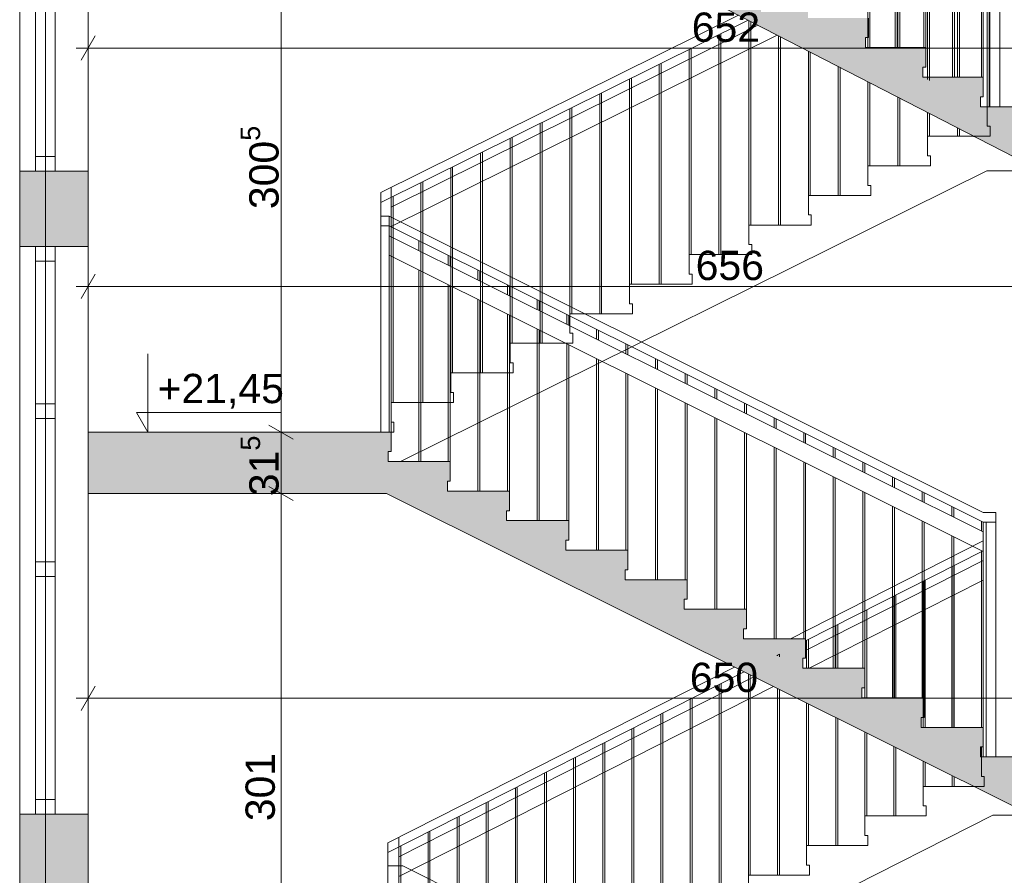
# Paper-space layout 'A-15 INWENTARYZACJA - PRZEKRÓJ' of a CAD drawing. Header units: millimetres. Extents: x 0 to 594, y 0 to 550.
# Tile 21 of 62: x 79 to 129, y 354 to 397. Entities that reach past the tile are written whole.
import ezdxf
from ezdxf.xclip import XClip

# ---------------------------------------------------------------- set-up
doc = ezdxf.new("R2010")
doc.units = ezdxf.units.MM
doc.header["$MEASUREMENT"] = 0
doc.header["$XCLIPFRAME"] = 0
doc.linetypes.add('DASHDOTX2', pattern=[1000, 500, -250, 0, -250])
doc.linetypes.add('PRZERYWANA', pattern=[5.64444, 2.82222, -2.82222])
for name, color, linetype, lineweight, true_color in [('A__balustrada_Nr_pióra__161', 7, 'Continuous', 5, 0x949494), ('A_osie_Nr_pióra__16', 7, 'Continuous', 5, 0x0f0f0f), ('A_pochwyt_Nr_pióra__161', 7, 'Continuous', 5, 0x949494), ('A_schody_Nr_pióra__9', 7, 'Continuous', 13, 0xadadad), ('A_widok_Nr_pióra__121', 7, 'Continuous', 5, 0xcacaca)]:
    doc.layers.add(name, color=color, linetype=linetype, lineweight=lineweight, true_color=true_color)
doc.layers.add('A_podrys', color=7, linetype='Continuous')
doc.layers.add('A_ściany', color=7, linetype='Continuous')
for name, color, linetype, lineweight in [('A_schody_Nr_pióra__1', 7, 'Continuous', 20), ('A_stolarka_Nr_pióra__1', 7, 'Continuous', 20), ('A_strop_Nr_pióra__1', 7, 'Continuous', 20), ('A_wymiary_Nr_pióra__1', 7, 'Continuous', 20), ('A_wymiary_Nr_pióra__2', 8, 'Continuous', 13), ('A_ściany_Nr_pióra__1', 7, 'Continuous', 20)]:
    doc.layers.add(name, color=color, linetype=linetype, lineweight=lineweight)
doc.styles.add('STYL_AUTOMATYCZNY_1', font='arial.ttf')
doc.styles.add('STYL_AUTOMATYCZNY_4', font='arial.ttf')

# ---------------------------------------------------------------- blocks, each defined once
blk = doc.blocks.new('Rysunek_2_2', base_point=(-1563.001, -181.131))
at = {"linetype": 'Continuous', "lineweight": 0, "true_color": 0x000000}
h = blk.add_hatch(color=18, dxfattribs=at)
h.paths.add_polyline_path([(78.971, 521.258), (82.471, 521.258), (82.471, 526.771), (144.471, 526.771), (144.471, 492.058), (128.571, 492.058), (128.571, 487.833), (144.178, 487.833), (144.178, 485.033), (148.171, 485.033), (148.171, 458.833), (128.921, 458.833), (128.921, 459.335), (129.071, 459.335), (129.071, 460.335), (125.881, 460.335), (125.881, 460.838), (126.031, 460.838), (126.031, 461.838), (122.841, 461.838), (122.841, 462.34), (122.991, 462.34), (122.991, 463.34), (119.801, 463.34), (119.801, 463.842), (119.951, 463.842), (119.951, 464.842), (116.761, 464.842), (116.761, 465.345), (116.911, 465.345), (116.911, 466.345), (113.721, 466.345), (113.721, 466.847), (113.871, 466.847), (113.871, 467.847), (110.681, 467.847), (110.681, 468.349), (110.831, 468.349), (110.831, 469.349), (107.641, 469.349), (107.641, 469.851), (107.791, 469.851), (107.791, 470.851), (104.601, 470.851), (104.601, 471.354), (104.751, 471.354), (104.751, 472.354), (101.561, 472.354), (101.561, 472.856), (101.711, 472.856), (101.711, 473.856), (98.521, 473.856), (98.521, 474.358), (98.671, 474.358), (98.671, 475.358), (95.471, 475.358), (82.471, 475.358), (82.471, 472.158), (98.571, 472.158), (131.1, 456.083), (143.951, 456.083), (143.951, 452.033), (147.971, 452.033), (147.971, 425.983), (128.521, 425.983), (128.521, 426.467), (128.671, 426.467), (128.671, 427.467), (125.541, 427.467), (125.541, 427.951), (125.691, 427.951), (125.691, 428.951), (122.561, 428.951), (122.561, 429.435), (122.711, 429.435), (122.711, 430.435), (119.581, 430.435), (119.581, 430.92), (119.731, 430.92), (119.731, 431.92), (116.601, 431.92), (116.601, 432.404), (116.751, 432.404), (116.751, 433.404), (113.621, 433.404), (113.621, 433.888), (113.771, 433.888), (113.771, 434.888), (110.641, 434.888), (110.641, 435.372), (110.791, 435.372), (110.791, 436.372), (107.661, 436.372), (107.661, 436.856), (107.811, 436.856), (107.811, 437.856), (104.681, 437.856), (104.681, 438.34), (104.831, 438.34), (104.831, 439.34), (101.701, 439.34), (101.701, 439.824), (101.851, 439.824), (101.851, 440.824), (98.721, 440.824), (98.721, 441.308), (98.871, 441.308), (98.871, 442.308), (98.321, 442.308), (82.471, 442.308), (82.471, 439.308), (98.4, 439.308), (130.728, 423.208), (144.291, 423.208), (144.291, 419.148), (147.671, 419.148), (147.671, 393.008), (128.121, 393.008), (128.121, 393.522), (128.271, 393.522), (128.271, 394.522), (125.181, 394.522), (125.181, 395.035), (125.331, 395.035), (125.331, 396.035), (122.241, 396.035), (122.241, 396.549), (122.391, 396.549), (122.391, 397.549), (119.301, 397.549), (119.301, 398.063), (119.451, 398.063), (119.451, 399.063), (116.361, 399.063), (116.361, 399.576), (116.511, 399.576), (116.511, 400.576), (113.421, 400.576), (113.421, 401.09), (113.571, 401.09), (113.571, 402.09), (110.481, 402.09), (110.481, 402.604), (110.631, 402.604), (110.631, 403.604), (107.541, 403.604), (107.541, 404.117), (107.691, 404.117), (107.691, 405.117), (104.601, 405.117), (104.601, 405.631), (104.751, 405.631), (104.751, 406.631), (101.661, 406.631), (101.661, 407.145), (101.811, 407.145), (101.811, 408.145), (98.721, 408.145), (98.721, 408.658), (98.871, 408.658), (98.871, 409.658), (95.671, 409.658), (82.471, 409.658), (82.471, 406.408), (98.817, 406.408), (131.205, 389.733), (143.851, 389.733), (143.851, 385.843), (147.471, 385.843), (147.471, 359.733), (128.121, 359.733), (128.121, 360.245), (128.271, 360.245), (128.271, 361.245), (125.091, 361.245), (125.091, 361.756), (125.241, 361.756), (125.241, 362.756), (122.061, 362.756), (122.061, 363.267), (122.211, 363.267), (122.211, 364.267), (119.031, 364.267), (119.031, 364.779), (119.181, 364.779), (119.181, 365.779), (116.001, 365.779), (116.001, 366.29), (116.151, 366.29), (116.151, 367.29), (112.971, 367.29), (112.971, 367.801), (113.121, 367.801), (113.121, 368.801), (109.941, 368.801), (109.941, 369.313), (110.091, 369.313), (110.091, 370.313), (106.911, 370.313), (106.911, 370.824), (107.061, 370.824), (107.061, 371.824), (103.881, 371.824), (103.881, 372.335), (104.031, 372.335), (104.031, 373.335), (100.851, 373.335), (100.851, 373.847), (101.001, 373.847), (101.001, 374.847), (97.821, 374.847), (97.821, 375.358), (97.971, 375.358), (97.971, 376.358), (94.771, 376.358), (82.471, 376.358), (82.471, 373.208), (97.746, 373.208), (130.725, 356.758), (144.201, 356.758), (144.201, 353.088), (148.071, 353.088), (148.071, 326.658), (128.521, 326.658), (128.521, 327.154), (128.671, 327.154), (128.671, 328.154), (125.521, 328.154), (125.521, 328.649), (125.671, 328.649), (125.671, 329.649), (122.521, 329.649), (122.521, 330.145), (122.671, 330.145), (122.671, 331.145), (119.521, 331.145), (119.521, 331.64), (119.671, 331.64), (119.671, 332.64), (116.521, 332.64), (116.521, 333.135), (116.671, 333.135), (116.671, 334.135), (113.521, 334.135), (113.521, 334.631), (113.671, 334.631), (113.671, 335.631), (110.521, 335.631), (110.521, 336.126), (110.671, 336.126), (110.671, 337.126), (107.521, 337.126), (107.521, 337.622), (107.671, 337.622), (107.671, 338.622), (104.521, 338.622), (104.521, 339.117), (104.671, 339.117), (104.671, 340.117), (101.521, 340.117), (101.521, 340.613), (101.671, 340.613), (101.671, 341.613), (98.521, 341.613), (98.521, 342.108), (98.671, 342.108), (98.671, 343.108), (95.471, 343.108), (82.471, 343.108), (82.471, 340.108), (98.177, 340.108), (131.528, 323.483), (144.014, 323.483), (144.014, 319.913), (147.971, 319.913), (147.971, 293.683), (147.771, 293.683), (128.421, 293.683), (128.421, 294.185), (128.571, 294.185), (128.571, 295.185), (125.441, 295.185), (125.441, 295.688), (125.591, 295.688), (125.591, 296.688), (122.461, 296.688), (122.461, 297.19), (122.611, 297.19), (122.611, 298.19), (119.481, 298.19), (119.481, 298.692), (119.631, 298.692), (119.631, 299.692), (116.501, 299.692), (116.501, 300.195), (116.651, 300.195), (116.651, 301.195), (113.521, 301.195), (113.521, 301.697), (113.671, 301.697), (113.671, 302.697), (110.541, 302.697), (110.541, 303.199), (110.691, 303.199), (110.691, 304.199), (107.561, 304.199), (107.561, 304.701), (107.711, 304.701), (107.711, 305.701), (104.581, 305.701), (104.581, 306.204), (104.731, 306.204), (104.731, 307.204), (101.601, 307.204), (101.601, 307.706), (101.751, 307.706), (101.751, 308.706), (98.621, 308.706), (98.621, 309.208), (98.771, 309.208), (98.771, 310.208), (95.571, 310.208), (82.471, 310.208), (82.471, 307.008), (98.657, 307.008), (131.337, 290.533), (143.821, 290.533), (143.821, 286.843), (147.771, 286.843), (147.771, 260.633), (128.171, 260.633), (128.121, 260.633), (128.121, 261.099), (128.271, 261.099), (128.271, 262.099), (125.161, 262.099), (125.161, 262.565), (125.311, 262.565), (125.311, 263.565), (122.201, 263.565), (122.201, 264.031), (122.351, 264.031), (122.351, 265.031), (119.241, 265.031), (119.241, 265.497), (119.391, 265.497), (119.391, 266.497), (116.281, 266.497), (116.281, 266.963), (116.431, 266.963), (116.431, 267.963), (113.321, 267.963), (113.321, 268.429), (113.471, 268.429), (113.471, 269.429), (110.361, 269.429), (110.361, 269.895), (110.511, 269.895), (110.511, 270.895), (107.401, 270.895), (107.401, 271.36), (107.551, 271.36), (107.551, 272.36), (104.441, 272.36), (104.441, 272.826), (104.591, 272.826), (104.591, 273.826), (101.481, 273.826), (101.481, 274.292), (101.631, 274.292), (101.631, 275.292), (98.521, 275.292), (98.521, 275.758), (98.671, 275.758), (98.671, 276.758), (95.471, 276.758), (82.471, 276.758), (82.471, 273.908), (97.936, 273.908), (129.941, 258.058), (144.279, 258.058), (144.279, 254.058), (148.071, 254.058), (148.171, 254.058), (148.171, 227.858), (148.071, 227.858), (128.821, 227.858), (128.821, 228.317), (128.971, 228.317), (128.971, 229.317), (125.791, 229.317), (125.791, 229.776), (125.941, 229.776), (125.941, 230.776), (122.761, 230.776), (122.761, 231.235), (122.911, 231.235), (122.911, 232.235), (119.731, 232.235), (119.731, 232.695), (119.881, 232.695), (119.881, 233.695), (116.701, 233.695), (116.701, 234.154), (116.851, 234.154), (116.851, 235.154), (113.671, 235.154), (113.671, 235.613), (113.821, 235.613), (113.821, 236.613), (110.641, 236.613), (110.641, 237.072), (110.791, 237.072), (110.791, 238.072), (107.611, 238.072), (107.611, 238.531), (107.761, 238.531), (107.761, 239.531), (104.581, 239.531), (104.581, 239.99), (104.731, 239.99), (104.731, 240.99), (101.551, 240.99), (101.551, 241.449), (101.701, 241.449), (101.701, 242.449), (98.521, 242.449), (98.521, 242.908), (98.671, 242.908), (98.671, 243.908), (95.471, 243.908), (82.471, 243.908), (82.471, 257.508), (80.778, 257.508), (80.778, 257.458), (79.778, 257.458), (79.778, 257.508), (78.971, 257.508), (78.971, 128.858), (78.971, 108.706), (172.701, 108.706), (223.521, 108.706), (304.19, 108.706), (545.864, 108.706), (545.864, 212.647), (540.844, 212.647), (540.844, 210.897), (524.894, 210.897), (524.894, 211.43), (525.044, 211.43), (525.044, 212.43), (521.953, 212.43), (521.953, 212.963), (522.103, 212.963), (522.103, 213.963), (519.012, 213.963), (519.012, 214.496), (519.162, 214.496), (519.162, 215.496), (516.071, 215.496), (516.071, 216.029), (516.221, 216.029), (516.221, 217.029), (513.13, 217.029), (513.13, 217.562), (513.28, 217.562), (513.28, 218.562), (510.189, 218.562), (510.189, 219.095), (510.339, 219.095), (510.339, 220.095), (507.248, 220.095), (507.248, 220.628), (507.398, 220.628), (507.398, 221.628), (504.307, 221.628), (504.307, 222.161), (504.457, 222.161), (504.457, 223.161), (501.366, 223.161), (501.366, 223.694), (501.516, 223.694), (501.516, 224.694), (498.425, 224.694), (498.425, 225.226), (498.575, 225.226), (498.575, 226.226), (495.849, 226.226), (495.484, 226.226), (495.484, 226.759), (495.634, 226.759), (495.634, 227.759), (495.554, 227.759), (477.104, 227.759), (477.104, 254.109), (479.494, 254.109), (479.494, 257.939), (494.161, 257.939), (524.302, 242.503), (527.184, 241.027), (540.844, 241.027), (540.844, 243.977), (524.714, 243.977), (524.714, 244.505), (524.864, 244.505), (524.864, 245.505), (521.731, 245.505), (521.731, 246.033), (521.881, 246.033), (521.881, 247.033), (518.748, 247.033), (518.748, 247.56), (518.898, 247.56), (518.898, 248.56), (515.765, 248.56), (515.765, 249.088), (515.915, 249.088), (515.915, 250.088), (512.782, 250.088), (512.782, 250.616), (512.932, 250.616), (512.932, 251.616), (509.799, 251.616), (509.799, 252.144), (509.949, 252.144), (509.949, 253.144), (506.816, 253.144), (506.816, 253.671), (506.966, 253.671), (506.966, 254.671), (503.833, 254.671), (503.833, 255.199), (503.983, 255.199), (503.983, 256.199), (500.85, 256.199), (500.85, 256.727), (501, 256.727), (501, 257.727), (497.867, 257.727), (497.867, 258.255), (498.017, 258.255), (498.017, 259.255), (495.067, 259.255), (494.884, 259.255), (494.884, 259.782), (495.034, 259.782), (495.034, 260.782), (494.924, 260.782), (494.774, 260.782), (491.904, 260.782), (476.524, 260.782), (476.494, 260.782), (476.494, 287.012), (478.924, 287.012), (478.924, 290.882), (494.18, 290.882), (524.493, 275.514), (528.116, 273.677), (540.844, 273.677), (540.844, 276.987), (527.733, 276.987), (524.904, 276.987), (524.904, 277.513), (525.054, 277.513), (525.054, 278.513), (521.894, 278.513), (521.894, 279.039), (522.044, 279.039), (522.044, 280.039), (518.884, 280.039), (518.884, 280.565), (519.034, 280.565), (519.034, 281.565), (515.874, 281.565), (515.874, 282.091), (516.024, 282.091), (516.024, 283.091), (512.864, 283.091), (512.864, 283.617), (513.014, 283.617), (513.014, 284.617), (509.854, 284.617), (509.854, 285.143), (510.004, 285.143), (510.004, 286.143), (506.844, 286.143), (506.844, 286.669), (506.994, 286.669), (506.994, 287.669), (503.834, 287.669), (503.834, 288.195), (503.984, 288.195), (503.984, 289.195), (500.824, 289.195), (500.824, 289.721), (500.974, 289.721), (500.974, 290.721), (497.814, 290.721), (497.814, 291.247), (497.964, 291.247), (497.964, 292.247), (494.804, 292.247), (494.804, 292.271), (494.804, 292.773), (494.954, 292.773), (494.954, 293.773), (494.924, 293.773), (494.454, 293.773), (476.824, 293.773), (476.824, 319.773), (478.994, 319.773), (478.994, 323.723), (495.855, 323.723), (524.618, 308.913), (528.086, 307.127), (540.844, 307.127), (540.844, 310.427), (524.954, 310.427), (524.954, 310.959), (525.104, 310.959), (525.104, 311.959), (521.98, 311.959), (521.98, 312.49), (522.13, 312.49), (522.13, 313.49), (519.006, 313.49), (519.006, 314.021), (519.156, 314.021), (519.156, 315.021), (516.032, 315.021), (516.032, 315.553), (516.182, 315.553), (516.182, 316.553), (513.058, 316.553), (513.058, 317.084), (513.208, 317.084), (513.208, 318.084), (510.084, 318.084), (510.084, 318.615), (510.234, 318.615), (510.234, 319.615), (507.11, 319.615), (507.11, 320.147), (507.26, 320.147), (507.26, 321.147), (504.136, 321.147), (504.136, 321.678), (504.286, 321.678), (504.286, 322.678), (501.162, 322.678), (501.162, 323.21), (501.312, 323.21), (501.312, 324.21), (498.188, 324.21), (498.188, 324.741), (498.338, 324.741), (498.338, 325.741), (495.214, 325.741), (495.214, 325.759), (495.214, 326.272), (495.364, 326.272), (495.364, 327.272), (494.884, 327.272), (492.234, 327.272), (476.744, 327.272), (476.744, 353.502), (479.104, 353.502), (479.104, 357.272), (494.171, 357.272), (524.472, 342.222), (527.824, 340.557), (540.844, 340.557), (540.844, 343.717), (524.834, 343.717), (524.834, 344.21), (524.984, 344.21), (524.984, 345.21), (521.828, 345.21), (521.828, 345.703), (521.978, 345.703), (521.978, 346.703), (518.822, 346.703), (518.822, 347.196), (518.972, 347.196), (518.972, 348.196), (515.816, 348.196), (515.816, 348.689), (515.966, 348.689), (515.966, 349.689), (512.81, 349.689), (512.81, 350.182), (512.96, 350.182), (512.96, 351.182), (509.804, 351.182), (509.804, 351.676), (509.954, 351.676), (509.954, 352.676), (506.798, 352.676), (506.798, 353.169), (506.948, 353.169), (506.948, 354.169), (503.792, 354.169), (503.792, 354.662), (503.942, 354.662), (503.942, 355.662), (503.693, 355.662), (500.786, 355.662), (500.786, 356.155), (500.936, 356.155), (500.936, 357.155), (500.69, 357.155), (497.78, 357.155), (497.78, 357.648), (497.93, 357.648), (497.93, 358.648), (497.687, 358.648), (495.09, 358.648), (494.774, 358.648), (494.774, 359.141), (494.924, 359.141), (494.924, 360.141), (476.674, 360.141), (476.674, 386.401), (478.894, 386.401), (478.894, 389.901), (495.646, 389.901), (524.664, 375.537), (528.34, 373.717), (540.844, 373.717), (540.844, 377.057), (524.974, 377.057), (524.974, 377.542), (525.124, 377.542), (525.124, 378.542), (521.974, 378.542), (521.974, 379.027), (522.124, 379.027), (522.124, 380.027), (518.974, 380.027), (518.974, 380.512), (519.124, 380.512), (519.124, 381.512), (515.974, 381.512), (515.974, 381.997), (516.124, 381.997), (516.124, 382.997), (512.974, 382.997), (512.974, 383.482), (513.124, 383.482), (513.124, 384.482), (509.974, 384.482), (509.974, 384.967), (510.124, 384.967), (510.124, 385.967), (506.974, 385.967), (506.974, 386.452), (507.124, 386.452), (507.124, 387.452), (503.974, 387.452), (503.974, 387.937), (504.124, 387.937), (504.124, 388.937), (500.974, 388.937), (500.974, 389.422), (501.124, 389.422), (501.124, 390.422), (497.974, 390.422), (497.974, 390.907), (498.124, 390.907), (498.124, 391.907), (494.974, 391.907), (494.974, 392.392), (495.124, 392.392), (495.124, 393.392), (476.594, 393.392), (476.594, 419.552), (478.984, 419.552), (478.984, 423.322), (494.208, 423.322), (524.534, 408.57), (528.158, 406.807), (540.844, 406.807), (540.844, 410.087), (524.844, 410.087), (524.844, 410.563), (524.994, 410.563), (524.994, 411.563), (521.81, 411.563), (521.81, 412.039), (521.96, 412.039), (521.96, 413.039), (518.776, 413.039), (518.776, 413.515), (518.926, 413.515), (518.926, 414.515), (515.742, 414.515), (515.742, 414.991), (515.892, 414.991), (515.892, 415.991), (512.708, 415.991), (512.708, 416.467), (512.858, 416.467), (512.858, 417.467), (509.674, 417.467), (509.674, 417.943), (509.824, 417.943), (509.824, 418.943), (506.64, 418.943), (506.64, 419.419), (506.79, 419.419), (506.79, 420.419), (503.606, 420.419), (503.606, 420.895), (503.756, 420.895), (503.756, 421.895), (500.572, 421.895), (500.572, 422.37), (500.722, 422.37), (500.722, 423.37), (497.538, 423.37), (497.538, 423.846), (497.688, 423.846), (497.688, 424.846), (494.504, 424.846), (494.504, 425.322), (494.654, 425.322), (494.654, 426.322), (476.524, 426.322), (476.524, 452.452), (478.296, 452.452), (478.296, 456.352), (494.145, 456.352), (527.939, 439.877), (540.844, 439.877), (540.844, 442.957), (525.044, 442.957), (525.044, 443.423), (525.194, 443.423), (525.194, 444.423), (522.038, 444.423), (522.038, 444.888), (522.188, 444.888), (522.188, 445.888), (519.032, 445.888), (519.032, 446.354), (519.182, 446.354), (519.182, 447.354), (516.026, 447.354), (516.026, 447.819), (516.176, 447.819), (516.176, 448.819), (513.02, 448.819), (513.02, 449.285), (513.17, 449.285), (513.17, 450.285), (510.014, 450.285), (510.014, 450.75), (510.164, 450.75), (510.164, 451.75), (507.008, 451.75), (507.008, 452.215), (507.158, 452.215), (507.158, 453.215), (504.002, 453.215), (504.002, 453.681), (504.152, 453.681), (504.152, 454.681), (500.996, 454.681), (500.996, 455.146), (501.146, 455.146), (501.146, 456.146), (497.99, 456.146), (497.99, 456.612), (498.14, 456.612), (498.14, 457.612), (494.984, 457.612), (494.984, 458.077), (495.134, 458.077), (495.134, 459.077), (476.554, 459.077), (476.554, 485.297), (478.654, 485.297), (478.654, 488.687), (540.844, 488.687), (540.844, 485.317), (545.864, 485.317), (545.864, 508.739), (540.844, 508.739), (540.844, 506.896), (346.273, 506.896), (346.273, 532.459), (344.115, 532.459), (344.115, 530.095), (82.471, 530.095), (82.471, 532.459), (78.971, 532.459)])
h.paths.add_polyline_path([(95.471, 211.358), (82.471, 211.358), (82.471, 241.358), (97.329, 241.358), (131.386, 224.958), (144.133, 224.958), (144.133, 221.358), (148.071, 221.358), (148.071, 194.858), (128.521, 194.858), (128.521, 195.358), (128.671, 195.358), (128.671, 196.358), (125.521, 196.358), (125.521, 196.858), (125.671, 196.858), (125.671, 197.858), (122.521, 197.858), (122.521, 198.358), (122.671, 198.358), (122.671, 199.358), (119.521, 199.358), (119.521, 199.858), (119.671, 199.858), (119.671, 200.858), (116.521, 200.858), (116.521, 201.358), (116.671, 201.358), (116.671, 202.358), (113.521, 202.358), (113.521, 202.858), (113.671, 202.858), (113.671, 203.858), (110.521, 203.858), (110.521, 204.358), (110.671, 204.358), (110.671, 205.358), (107.521, 205.358), (107.521, 205.858), (107.671, 205.858), (107.671, 206.858), (104.521, 206.858), (104.521, 207.358), (104.671, 207.358), (104.671, 208.358), (101.521, 208.358), (101.521, 208.858), (101.671, 208.858), (101.671, 209.858), (98.521, 209.858), (98.521, 210.358), (98.671, 210.358), (98.671, 211.358)], flags=0)
h.paths.add_polyline_path([(82.471, 145.158), (82.471, 175.258), (98.262, 175.258), (131.328, 158.558), (144.571, 158.558), (144.571, 155.088), (147.971, 155.088), (147.971, 128.858), (126.421, 128.858), (126.421, 129.488), (126.571, 129.488), (126.571, 130.488), (123.477, 130.488), (123.477, 131.118), (123.627, 131.118), (123.627, 132.118), (120.532, 132.118), (120.532, 132.748), (120.682, 132.748), (120.682, 133.748), (117.588, 133.748), (117.588, 134.378), (117.738, 134.378), (117.738, 135.378), (114.643, 135.378), (114.643, 136.008), (114.793, 136.008), (114.793, 137.008), (111.699, 137.008), (111.699, 137.638), (111.849, 137.638), (111.849, 138.638), (108.754, 138.638), (108.754, 139.268), (108.904, 139.268), (108.904, 140.268), (105.81, 140.268), (105.81, 140.898), (105.96, 140.898), (105.96, 141.898), (102.865, 141.898), (102.865, 142.528), (103.015, 142.528), (103.015, 143.528), (99.921, 143.528), (99.921, 144.158), (100.071, 144.158), (100.071, 145.158), (96.871, 145.158)], flags=0)
h.paths.add_polyline_path([(98.571, 178.358), (82.471, 178.358), (82.471, 208.858), (97.167, 208.858), (130.967, 191.958), (144.129, 191.958), (144.129, 188.388), (147.871, 188.388), (147.871, 161.858), (131.471, 161.858), (128.271, 161.858), (128.121, 161.858), (128.121, 162.358), (128.271, 162.358), (128.271, 163.358), (125.151, 163.358), (125.151, 163.858), (125.301, 163.858), (125.301, 164.858), (122.181, 164.858), (122.181, 165.358), (122.331, 165.358), (122.331, 166.358), (119.211, 166.358), (119.211, 166.858), (119.361, 166.858), (119.361, 167.858), (116.241, 167.858), (116.241, 168.358), (116.391, 168.358), (116.391, 169.358), (113.271, 169.358), (113.271, 169.858), (113.421, 169.858), (113.421, 170.858), (110.301, 170.858), (110.301, 171.358), (110.451, 171.358), (110.451, 172.358), (107.331, 172.358), (107.331, 172.858), (107.481, 172.858), (107.481, 173.858), (104.361, 173.858), (104.361, 174.358), (104.511, 174.358), (104.511, 175.358), (101.391, 175.358), (101.391, 175.858), (101.541, 175.858), (101.541, 176.858), (98.421, 176.858), (98.421, 177.358), (98.571, 177.358)], flags=0)
h.paths.add_polyline_path([(150.524, 494.366), (170.201, 494.366), (170.201, 116.835), (150.524, 116.835)], flags=0)
h.paths.add_polyline_path([(172.701, 496.906), (150.524, 496.906), (150.524, 507.797), (150.524, 526.771), (195.183, 526.771), (195.183, 496.906)], flags=0)
h.paths.add_polyline_path([(172.701, 224.871), (222.021, 224.871), (222.021, 215.858), (223.521, 215.858), (223.521, 227.858), (172.701, 227.858), (172.701, 257.637), (222.021, 257.637), (222.021, 248.858), (223.521, 248.858), (223.521, 260.633), (172.701, 260.633), (172.701, 290.657), (222.021, 290.657), (222.021, 281.633), (223.521, 281.633), (223.521, 293.683), (172.701, 293.683), (172.701, 323.677), (222.021, 323.677), (222.021, 314.683), (223.521, 314.683), (223.521, 326.858), (172.701, 326.858), (172.701, 356.697), (222.021, 356.697), (222.021, 347.858), (223.521, 347.858), (223.521, 359.933), (172.701, 359.933), (172.701, 389.633), (222.021, 389.633), (222.021, 380.933), (223.521, 380.933), (223.521, 393.158), (172.701, 393.158), (172.701, 422.653), (222.021, 422.653), (222.021, 414.158), (223.521, 414.158), (223.521, 426.133), (172.701, 426.133), (172.701, 455.673), (222.021, 455.673), (222.021, 447.133), (223.521, 447.133), (223.521, 458.833), (172.701, 458.833), (172.701, 488.693), (222.021, 488.693), (222.021, 479.833), (223.521, 479.833), (223.521, 494.535), (251.6, 494.535), (251.6, 116.835), (223.521, 116.835), (223.521, 128.858), (172.701, 128.858), (172.701, 158.494), (222.021, 158.494), (222.021, 149.858), (223.521, 149.858), (223.521, 161.858), (172.701, 161.858), (172.701, 191.682), (222.021, 191.682), (222.021, 182.858), (223.521, 182.858), (223.521, 194.858), (172.701, 194.858)], flags=0)
h.paths.add_polyline_path([(196.183, 496.906), (196.183, 526.771), (211.83, 526.771), (211.83, 522.206), (215.555, 522.206), (215.555, 526.771), (277.7, 526.771), (277.7, 522.206), (281.341, 522.206), (281.341, 526.771), (330.073, 526.771), (343.402, 526.771), (343.402, 520.253), (344.306, 520.253), (344.306, 491.91), (330.073, 491.91), (308.338, 491.91), (308.338, 496.906), (302.69, 496.906), (223.521, 496.906), (222.021, 496.906)], flags=0)
h.paths.add_polyline_path([(252.986, 194.858), (252.986, 221.358), (256.744, 221.358), (256.744, 224.268), (276.249, 224.268), (276.249, 221.358), (280.601, 221.358), (280.601, 215.858), (282.33, 215.858), (282.33, 227.858), (253.1, 227.858), (253.1, 254.133), (255.965, 254.133), (255.965, 257.043), (276.56, 257.043), (276.56, 254.133), (280.531, 254.133), (280.531, 248.858), (282.33, 248.858), (282.33, 260.633), (253.1, 260.633), (253.1, 286.843), (255.62, 286.843), (255.62, 290.033), (276.43, 290.033), (276.43, 286.843), (280.911, 286.843), (280.911, 281.633), (282.33, 281.633), (282.33, 293.683), (253.1, 293.683), (253.1, 319.913), (255.56, 319.913), (255.56, 323.193), (276.41, 323.193), (276.41, 319.913), (280.781, 319.913), (280.781, 314.683), (282.33, 314.683), (282.33, 326.858), (253.1, 326.858), (253.1, 353.088), (255.85, 353.088), (255.85, 356.348), (276.87, 356.348), (276.87, 353.088), (280.771, 353.088), (280.771, 347.858), (282.33, 347.858), (282.33, 359.933), (253.1, 359.933), (253.1, 385.843), (255.8, 385.843), (255.8, 389.443), (276.57, 389.443), (276.57, 385.843), (280.771, 385.843), (280.771, 380.933), (282.33, 380.933), (282.33, 393.158), (253.1, 393.158), (253.1, 419.148), (255.377, 419.148), (255.377, 423.278), (277.092, 423.278), (277.092, 419.148), (280.851, 419.148), (280.851, 414.158), (282.33, 414.158), (282.33, 426.133), (253.1, 426.133), (253.1, 451.983), (255.98, 451.983), (255.98, 456.083), (276.881, 456.083), (276.86, 451.983), (280.851, 451.983), (280.851, 447.133), (282.33, 447.133), (282.33, 458.833), (253.1, 458.833), (253.1, 485.003), (255.966, 485.003), (255.966, 488.143), (276.82, 488.143), (276.82, 485.003), (280.951, 485.003), (280.951, 479.833), (282.33, 479.833), (282.33, 494.535), (302.69, 494.535), (302.69, 116.835), (282.33, 116.835), (282.33, 128.858), (253.1, 128.858), (253.1, 155.358), (255.659, 155.358), (255.659, 158.458), (277.1, 158.458), (277.1, 155.358), (280.751, 155.358), (280.751, 149.858), (282.33, 149.858), (282.33, 161.858), (253.1, 161.858), (253.1, 188.358), (255.71, 188.358), (255.71, 191.268), (276.58, 191.268), (276.58, 188.358), (280.69, 188.358), (280.69, 182.858), (282.33, 182.858), (282.33, 194.858)], flags=0)
h.paths.add_polyline_path([(304.19, 158.737), (455.374, 158.737), (455.374, 128.858), (304.19, 128.858)], flags=0)
h.paths.add_polyline_path([(304.19, 323.831), (474.634, 323.831), (474.634, 293.683), (304.19, 293.683)], flags=0)
h.paths.add_polyline_path([(304.19, 224.831), (474.634, 224.831), (474.634, 194.858), (304.19, 194.858)], flags=0)
h.paths.add_polyline_path([(304.19, 458.833), (304.19, 488.842), (474.634, 488.842), (474.634, 458.833)], flags=0)
h.paths.add_polyline_path([(304.19, 290.656), (474.634, 290.656), (474.634, 260.633), (304.19, 260.633)], flags=0)
h.paths.add_polyline_path([(474.634, 393.158), (304.19, 393.158), (304.19, 423.106), (474.634, 423.106)], flags=0)
h.paths.add_polyline_path([(304.19, 356.906), (474.634, 356.906), (474.634, 326.858), (304.19, 326.858)], flags=0)
h.paths.add_polyline_path([(304.19, 161.658), (304.19, 191.831), (474.634, 191.831), (474.634, 161.658), (455.374, 161.658)], flags=0)
h.paths.add_polyline_path([(304.19, 227.858), (304.19, 257.606), (474.634, 257.606), (474.634, 227.858)], flags=0)
h.paths.add_polyline_path([(304.19, 426.133), (304.19, 455.806), (474.634, 455.806), (474.634, 426.133)], flags=0)
h.paths.add_polyline_path([(304.19, 359.933), (304.19, 390.131), (474.634, 390.131), (474.634, 360.141), (474.634, 359.933)], flags=0)
h.paths.add_polyline_path([(349.328, 491.91), (349.328, 503.872), (540.844, 503.872), (540.844, 491.91), (474.634, 491.91)], flags=0)
h.paths.add_polyline_path([(540.844, 129.007), (456.874, 129.007), (456.874, 158.737), (474.634, 158.737), (474.634, 155.257), (479.284, 155.257), (479.284, 158.737), (495.613, 158.737), (516.724, 148.936), (518.578, 148.076), (518.578, 147.553), (540.844, 147.553)], flags=0)
h.paths.add_polyline_path([(477.024, 188.328), (479.355, 188.328), (479.355, 192.081), (494.25, 192.081), (524.526, 177.003), (528.16, 175.193), (540.844, 175.193), (540.844, 150.553), (519.727, 150.553), (516.954, 150.553), (516.954, 151.941), (513.964, 151.941), (513.964, 153.329), (510.974, 153.329), (510.974, 154.717), (507.984, 154.717), (507.984, 156.106), (504.994, 156.106), (504.994, 157.494), (502.004, 157.494), (502.004, 158.882), (499.014, 158.882), (499.014, 160.27), (496.024, 160.27), (496.024, 161.658), (494.834, 161.658), (477.024, 161.658)], flags=0)
h.paths.add_polyline_path([(477.104, 220.828), (479.254, 220.828), (479.254, 224.558), (495.439, 224.558), (524.46, 209.432), (525.678, 208.797), (526.72, 208.797), (540.844, 208.797), (540.844, 178.537), (527.761, 178.537), (525.004, 178.537), (525.004, 179.014), (525.154, 179.014), (525.154, 180.014), (522.017, 180.014), (522.017, 180.49), (522.167, 180.49), (522.167, 181.49), (519.03, 181.49), (519.03, 181.967), (519.18, 181.967), (519.18, 182.967), (516.043, 182.967), (516.043, 183.443), (516.193, 183.443), (516.193, 184.443), (513.056, 184.443), (513.056, 184.919), (513.206, 184.919), (513.206, 185.919), (510.069, 185.919), (510.069, 186.396), (510.219, 186.396), (510.219, 187.396), (507.082, 187.396), (507.082, 187.872), (507.232, 187.872), (507.232, 188.872), (504.095, 188.872), (504.095, 189.349), (504.245, 189.349), (504.245, 190.349), (501.108, 190.349), (501.108, 190.825), (501.258, 190.825), (501.258, 191.825), (498.121, 191.825), (498.121, 192.302), (498.271, 192.302), (498.271, 193.302), (495.271, 193.302), (495.134, 193.302), (495.134, 193.778), (495.284, 193.778), (495.284, 194.778), (494.874, 194.778), (477.104, 194.778)], flags=0)
at = {"layer": 'A_ściany', "linetype": 'Continuous', "lineweight": 0, "true_color": 0x000000}
for points in [[(82.471, 389.708), (78.971, 389.708), (78.971, 385.858), (82.471, 385.858)], [(82.471, 352.708), (82.471, 356.808), (78.971, 356.808), (78.971, 352.708)]]:
    blk.add_hatch(color=18, dxfattribs=at).paths.add_polyline_path(points)
at = {"layer": 'A__balustrada_Nr_pióra__161', "color": 252, "linetype": 'Continuous', "lineweight": 5, "true_color": 0x949494}
for p, q in [((123.761, 396.035), (123.761, 405.844)), ((123.861, 396.035), (123.861, 405.792)), ((129.111, 393.008), (129.111, 405.522)), ((125.231, 396.035), (125.231, 405.087)), ((125.331, 396.035), (125.331, 405.035)), ((128.271, 394.522), (128.271, 405.022)), ((128.611, 393.008), (128.611, 405.022)), ((126.701, 394.522), (126.701, 404.33)), ((126.801, 394.522), (126.801, 404.279)), ((128.171, 394.522), (128.171, 403.573)), ((97.453, 376.358), (97.453, 387.408)), ((97.453, 387.408), (97.871, 387.408)), ((97.871, 376.358), (97.871, 387.408)), ((97.453, 386.908), (97.871, 386.908)), ((97.971, 386.358), (97.971, 386.858)), ((99.386, 385.652), (99.386, 386.152)), ((99.486, 385.603), (99.486, 386.103)), ((100.901, 384.897), (100.901, 385.397)), ((97.971, 376.358), (97.971, 385.358)), ((101.001, 384.847), (101.001, 385.347)), ((99.386, 374.847), (99.386, 384.652)), ((99.486, 374.847), (99.486, 384.603)), ((102.416, 384.141), (102.416, 384.641)), ((102.516, 384.091), (102.516, 384.591)), ((100.901, 374.847), (100.901, 383.897)), ((103.931, 383.385), (103.931, 383.885)), ((101.001, 374.847), (101.001, 383.847)), ((104.031, 383.335), (104.031, 383.835)), ((102.416, 373.335), (102.416, 383.141)), ((102.516, 373.335), (102.516, 383.091)), ((105.446, 382.63), (105.446, 383.13)), ((105.546, 382.58), (105.546, 383.08)), ((103.931, 373.335), (103.931, 382.385)), ((106.961, 381.874), (106.961, 382.374)), ((104.031, 373.335), (104.031, 382.335)), ((107.061, 381.824), (107.061, 382.324)), ((105.446, 371.824), (105.446, 381.63)), ((105.546, 371.824), (105.546, 381.58)), ((108.476, 381.118), (108.476, 381.618)), ((108.576, 381.068), (108.576, 381.568)), ((106.961, 371.824), (106.961, 380.874)), ((109.991, 380.363), (109.991, 380.863)), ((107.061, 371.824), (107.061, 380.824)), ((110.091, 380.313), (110.091, 380.813)), ((108.476, 370.313), (108.476, 380.118)), ((108.576, 370.313), (108.576, 380.068)), ((111.506, 379.607), (111.506, 380.107)), ((111.606, 379.557), (111.606, 380.057)), ((109.991, 370.313), (109.991, 379.363)), ((113.021, 378.851), (113.021, 379.351)), ((110.091, 370.313), (110.091, 379.313)), ((113.121, 378.801), (113.121, 379.301)), ((111.506, 368.801), (111.506, 378.607)), ((111.606, 368.801), (111.606, 378.557)), ((114.536, 378.096), (114.536, 378.596)), ((114.636, 378.046), (114.636, 378.546)), ((113.021, 368.801), (113.021, 377.851)), ((116.051, 377.34), (116.051, 377.84)), ((113.121, 368.801), (113.121, 377.801)), ((116.151, 377.29), (116.151, 377.79)), ((114.536, 367.29), (114.536, 377.096)), ((114.636, 367.29), (114.636, 377.046)), ((117.566, 376.584), (117.566, 377.084)), ((117.666, 376.534), (117.666, 377.034)), ((116.051, 367.29), (116.051, 376.34)), ((119.081, 375.829), (119.081, 376.329)), ((116.151, 367.29), (116.151, 376.29)), ((119.181, 375.779), (119.181, 376.279)), ((117.566, 365.779), (117.566, 375.584)), ((117.666, 365.779), (117.666, 375.534)), ((120.596, 375.073), (120.596, 375.573)), ((120.696, 375.023), (120.696, 375.523)), ((119.081, 365.779), (119.081, 374.829)), ((122.111, 374.317), (122.111, 374.817)), ((119.181, 365.779), (119.181, 374.779)), ((122.211, 374.267), (122.211, 374.767)), ((120.596, 364.267), (120.596, 374.073)), ((120.696, 364.267), (120.696, 374.023)), ((123.626, 373.561), (123.626, 374.061)), ((123.726, 373.512), (123.726, 374.012)), ((122.111, 364.267), (122.111, 373.317)), ((125.141, 372.806), (125.141, 373.306)), ((122.211, 364.267), (122.211, 373.267)), ((125.241, 372.756), (125.241, 373.256)), ((123.626, 362.756), (123.626, 372.561)), ((123.726, 362.756), (123.726, 372.512)), ((126.656, 372.05), (126.656, 372.55)), ((126.756, 372), (126.756, 372.5)), ((125.141, 362.756), (125.141, 371.806)), ((128.171, 371.294), (128.171, 371.794)), ((128.911, 372.245), (128.271, 372.245)), ((128.911, 359.733), (128.911, 372.245)), ((125.241, 362.756), (125.241, 371.756)), ((128.271, 361.245), (128.271, 371.745)), ((128.911, 371.745), (128.271, 371.745)), ((128.411, 359.733), (128.411, 371.745)), ((126.656, 361.245), (126.656, 371.05)), ((126.756, 361.245), (126.756, 371)), ((128.171, 361.245), (128.171, 370.294)), ((97.811, 343.108), (97.811, 354.158)), ((97.811, 354.158), (98.571, 354.158))]:
    blk.add_line(p, q, dxfattribs=at)
at = {"layer": 'A_osie_Nr_pióra__16', "color": 250, "linetype": 'DASHDOTX2', "lineweight": 5, "true_color": 0x0f0f0f}
blk.add_line((80.296, 501.211), (80.296, 142.962), dxfattribs=at)
at = {"layer": 'A_pochwyt_Nr_pióra__161', "color": 252, "linetype": 'Continuous', "lineweight": 5, "true_color": 0x949494}
for p, q in [((128.271, 372.245), (97.871, 387.408)), ((128.271, 371.745), (97.871, 386.908)), ((128.271, 371.245), (97.871, 386.408)), ((128.271, 370.245), (97.871, 385.408)), ((128.671, 339.154), (98.571, 354.158))]:
    blk.add_line(p, q, dxfattribs=at)
at = {"layer": 'A_schody_Nr_pióra__1', "color": 7, "linetype": 'Continuous', "lineweight": 20}
for p, q in [((98.817, 406.408), (131.205, 389.733)), ((122.391, 396.549), (122.391, 397.549)), ((122.391, 396.549), (122.241, 396.549)), ((122.241, 396.035), (122.241, 396.549)), ((125.331, 396.035), (122.241, 396.035)), ((125.331, 395.035), (125.331, 396.035)), ((125.331, 395.035), (125.181, 395.035)), ((125.181, 394.522), (125.181, 395.035)), ((128.271, 394.522), (125.181, 394.522)), ((128.271, 393.522), (128.271, 394.522)), ((128.271, 393.522), (128.121, 393.522)), ((128.121, 393.008), (128.121, 393.522)), ((97.971, 376.358), (94.771, 376.358)), ((97.971, 375.358), (97.971, 376.358)), ((97.971, 375.358), (97.821, 375.358)), ((97.821, 374.847), (97.821, 375.358)), ((101.001, 374.847), (97.821, 374.847)), ((101.001, 373.847), (101.001, 374.847)), ((101.001, 373.847), (100.851, 373.847)), ((100.851, 373.335), (100.851, 373.847)), ((104.031, 373.335), (100.851, 373.335)), ((104.031, 372.335), (104.031, 373.335)), ((97.746, 373.208), (130.725, 356.758)), ((104.031, 372.335), (103.881, 372.335)), ((103.881, 371.824), (103.881, 372.335)), ((107.061, 371.824), (103.881, 371.824)), ((107.061, 370.824), (107.061, 371.824)), ((107.061, 370.824), (106.911, 370.824)), ((106.911, 370.313), (106.911, 370.824)), ((110.091, 370.313), (106.911, 370.313)), ((110.091, 369.313), (110.091, 370.313)), ((110.091, 369.313), (109.941, 369.313)), ((109.941, 368.801), (109.941, 369.313)), ((113.121, 368.801), (109.941, 368.801)), ((113.121, 367.801), (113.121, 368.801)), ((113.121, 367.801), (112.971, 367.801)), ((112.971, 367.29), (112.971, 367.801)), ((116.151, 367.29), (112.971, 367.29)), ((116.151, 366.29), (116.151, 367.29)), ((116.151, 366.29), (116.001, 366.29)), ((116.001, 365.779), (116.001, 366.29)), ((119.181, 365.779), (116.001, 365.779)), ((119.181, 364.779), (119.181, 365.779)), ((119.181, 364.779), (119.031, 364.779)), ((119.031, 364.267), (119.031, 364.779)), ((122.211, 364.267), (119.031, 364.267)), ((122.211, 363.267), (122.211, 364.267)), ((122.211, 363.267), (122.061, 363.267)), ((122.061, 362.756), (122.061, 363.267)), ((125.241, 362.756), (122.061, 362.756)), ((125.241, 361.756), (125.241, 362.756)), ((125.241, 361.756), (125.091, 361.756)), ((125.091, 361.245), (125.091, 361.756)), ((128.271, 361.245), (125.091, 361.245)), ((128.271, 360.245), (128.271, 361.245)), ((128.271, 360.245), (128.121, 360.245)), ((128.121, 359.733), (128.121, 360.245))]:
    blk.add_line(p, q, dxfattribs=at)
at = {"layer": 'A_schody_Nr_pióra__9', "color": 253, "linetype": 'PRZERYWANA', "lineweight": 13, "true_color": 0xadadad}
for p, q in [((128.471, 393.008), (131.154, 393.008)), ((128.471, 392.008), (128.471, 393.008)), ((128.471, 392.008), (128.621, 392.008)), ((128.621, 391.495), (128.621, 392.008)), ((127.784, 391.495), (128.621, 391.495)), ((128.171, 359.733), (131.371, 359.733)), ((128.171, 358.733), (128.171, 359.733)), ((128.171, 358.733), (128.321, 358.733)), ((128.321, 358.222), (128.321, 358.733)), ((127.79, 358.222), (128.321, 358.222))]:
    blk.add_line(p, q, dxfattribs=at)
at = {"layer": 'A_schody_Nr_pióra__9', "color": 253, "linetype": 'Continuous', "lineweight": 13, "true_color": 0xadadad}
for p, q in [((125.421, 391.495), (127.784, 391.495)), ((125.421, 390.495), (125.421, 391.495)), ((125.421, 390.495), (125.571, 390.495)), ((125.571, 389.981), (125.571, 390.495)), ((122.371, 389.981), (125.571, 389.981)), ((122.371, 388.981), (122.371, 389.981)), ((98.45, 374.847), (128.446, 389.733)), ((128.446, 389.733), (131.205, 389.733)), ((122.371, 388.981), (122.521, 388.981)), ((122.521, 388.467), (122.521, 388.981)), ((119.321, 388.467), (122.521, 388.467)), ((119.321, 387.467), (119.321, 388.467)), ((119.321, 387.467), (119.471, 387.467)), ((119.471, 386.954), (119.471, 387.467)), ((116.271, 386.954), (119.471, 386.954)), ((116.271, 385.954), (116.271, 386.954)), ((116.271, 385.954), (116.421, 385.954)), ((116.421, 385.44), (116.421, 385.954)), ((113.221, 385.44), (116.421, 385.44)), ((113.221, 384.44), (113.221, 385.44)), ((113.221, 384.44), (113.371, 384.44)), ((113.371, 383.926), (113.371, 384.44)), ((110.171, 383.926), (113.371, 383.926)), ((110.171, 382.926), (110.171, 383.926)), ((110.171, 382.926), (110.321, 382.926)), ((110.321, 382.413), (110.321, 382.926)), ((107.121, 382.413), (110.321, 382.413)), ((107.121, 381.413), (107.121, 382.413)), ((107.121, 381.413), (107.271, 381.413)), ((107.271, 380.899), (107.271, 381.413)), ((104.071, 380.899), (107.271, 380.899)), ((104.071, 379.899), (104.071, 380.899)), ((104.071, 379.899), (104.221, 379.899)), ((104.221, 379.385), (104.221, 379.899)), ((101.021, 379.385), (104.221, 379.385)), ((101.021, 378.385), (101.021, 379.385)), ((101.021, 378.385), (101.171, 378.385)), ((101.171, 377.872), (101.171, 378.385)), ((97.971, 377.872), (101.171, 377.872)), ((97.971, 376.872), (97.971, 377.872)), ((97.971, 376.872), (98.121, 376.872)), ((98.121, 376.358), (98.121, 376.872)), ((125.191, 358.222), (127.79, 358.222)), ((125.191, 357.222), (125.191, 358.222)), ((125.191, 357.222), (125.341, 357.222)), ((125.341, 356.71), (125.341, 357.222)), ((98.889, 341.613), (128.751, 356.758)), ((122.211, 356.71), (125.341, 356.71)), ((122.211, 355.71), (122.211, 356.71)), ((128.751, 356.758), (130.725, 356.758)), ((122.211, 355.71), (122.361, 355.71)), ((122.361, 355.199), (122.361, 355.71)), ((119.231, 355.199), (122.361, 355.199)), ((119.231, 354.199), (119.231, 355.199)), ((119.231, 354.199), (119.381, 354.199)), ((119.381, 353.688), (119.381, 354.199)), ((116.251, 353.688), (119.381, 353.688)), ((116.251, 352.688), (116.251, 353.688))]:
    blk.add_line(p, q, dxfattribs=at)
at = {"layer": 'A_schody_Nr_pióra__9', "color": 253, "linetype": 'PRZERYWANA', "lineweight": 13, "true_color": 0xadadad}
blk.add_point((127.784, 391.495), dxfattribs=at)
blk.add_point((127.784, 391.495), dxfattribs=at)
at = {"layer": 'A_stolarka_Nr_pióra__1', "color": 7, "linetype": 'Continuous', "lineweight": 20}
for p, q in [((79.778, 418.708), (79.778, 389.708)), ((80.778, 418.708), (80.778, 389.708)), ((79.778, 390.458), (80.778, 390.458)), ((78.971, 389.708), (82.471, 389.708)), ((78.971, 385.858), (82.471, 385.858)), ((79.778, 385.858), (79.778, 356.808)), ((80.778, 385.858), (80.778, 356.808)), ((79.778, 385.108), (80.778, 385.108)), ((79.778, 377.803), (80.778, 377.803)), ((79.778, 377.053), (80.778, 377.053)), ((79.778, 369.708), (80.778, 369.708)), ((79.778, 368.958), (80.778, 368.958)), ((79.778, 357.558), (80.778, 357.558)), ((78.971, 356.808), (82.471, 356.808))]:
    blk.add_line(p, q, dxfattribs=at)
at = {"layer": 'A_strop_Nr_pióra__1', "color": 7, "linetype": 'Continuous', "lineweight": 20}
for p, q in [((128.121, 393.008), (129.581, 393.008)), ((82.471, 376.358), (94.771, 376.358)), ((97.971, 376.358), (98.121, 376.358)), ((82.471, 373.208), (97.746, 373.208)), ((128.121, 359.733), (129.658, 359.733))]:
    blk.add_line(p, q, dxfattribs=at)
at = {"layer": 'A_widok_Nr_pióra__121', "color": 9, "linetype": 'Continuous', "lineweight": 5, "true_color": 0xcacaca}
for p, q in [((128.571, 393.008), (128.571, 404.058)), ((128.471, 393.008), (128.471, 403.508)), ((126.946, 394.522), (126.946, 402.751)), ((127.046, 394.522), (127.046, 402.801)), ((125.421, 394.398), (125.421, 401.995)), ((125.521, 394.347), (125.521, 402.044)), ((123.896, 396.035), (123.896, 401.238)), ((123.996, 396.035), (123.996, 401.287)), ((122.471, 396.035), (122.471, 400.531)), ((122.371, 396.035), (122.371, 400.481)), ((97.453, 388.615), (115.745, 397.693)), ((97.453, 388.115), (116.24, 397.438)), ((97.971, 387.872), (116.734, 397.184)), ((116.271, 386.954), (116.271, 397.422)), ((116.371, 386.954), (116.371, 397.37)), ((97.971, 386.872), (117.723, 396.674)), ((114.746, 385.44), (114.746, 396.697)), ((114.846, 385.44), (114.846, 396.746)), ((117.796, 386.954), (117.796, 396.637)), ((117.896, 386.954), (117.896, 396.585)), ((113.321, 385.44), (113.321, 395.99)), ((113.221, 385.44), (113.221, 395.94)), ((119.321, 388.467), (119.321, 395.852)), ((119.421, 388.467), (119.421, 395.8)), ((111.696, 383.926), (111.696, 395.183)), ((111.796, 383.926), (111.796, 395.233)), ((120.846, 388.467), (120.846, 395.067)), ((120.946, 388.467), (120.946, 395.015)), ((110.271, 383.926), (110.271, 394.476)), ((110.171, 383.926), (110.171, 394.426)), ((122.371, 389.981), (122.371, 394.281)), ((122.471, 389.981), (122.471, 394.23)), ((108.646, 382.413), (108.646, 393.67)), ((108.746, 382.413), (108.746, 393.719)), ((123.896, 389.981), (123.896, 393.496)), ((123.996, 389.981), (123.996, 393.445)), ((107.221, 382.413), (107.221, 392.962)), ((107.121, 382.413), (107.121, 392.913)), ((125.421, 391.495), (125.421, 392.711)), ((125.521, 391.495), (125.521, 392.66)), ((105.596, 380.899), (105.596, 392.156)), ((105.696, 380.899), (105.696, 392.206)), ((126.946, 391.495), (126.946, 391.926)), ((104.171, 380.899), (104.171, 391.449)), ((127.046, 391.495), (127.046, 391.875)), ((104.071, 380.899), (104.071, 391.399)), ((102.546, 379.385), (102.546, 390.642)), ((102.646, 379.385), (102.646, 390.692)), ((101.121, 379.385), (101.121, 389.935)), ((101.021, 379.385), (101.021, 389.885)), ((99.496, 377.872), (99.496, 389.129)), ((99.596, 377.872), (99.596, 389.178)), ((97.453, 387.408), (97.453, 388.615)), ((97.971, 377.872), (97.971, 388.872)), ((98.071, 377.872), (98.071, 388.421)), ((118.402, 365.779), (128.271, 370.784)), ((128.271, 359.733), (128.271, 370.784)), ((119.181, 365.674), (128.271, 370.284)), ((119.181, 365.174), (128.271, 369.784)), ((128.171, 361.245), (128.171, 370.233)), ((126.681, 361.245), (126.681, 369.478)), ((126.781, 361.245), (126.781, 369.528)), ((119.365, 364.267), (128.271, 368.784)), ((125.291, 361.245), (125.291, 368.773)), ((125.191, 361.245), (125.191, 368.722)), ((123.701, 362.756), (123.701, 367.966)), ((123.801, 362.756), (123.801, 368.017)), ((122.311, 362.756), (122.311, 367.261)), ((122.211, 362.756), (122.211, 367.21)), ((120.721, 364.267), (120.721, 366.455)), ((120.821, 364.267), (120.821, 366.506)), ((119.331, 364.267), (119.331, 365.75)), ((119.231, 364.267), (119.231, 365.699)), ((117.709, 364.927), (117.841, 364.994)), ((117.741, 364.911), (117.741, 364.943)), ((117.841, 364.861), (117.841, 364.994)), ((97.811, 355.336), (115.545, 364.33)), ((97.811, 354.836), (116.042, 364.082)), ((98.371, 354.62), (116.539, 363.834)), ((116.251, 353.688), (116.251, 363.978)), ((116.351, 353.688), (116.351, 363.928)), ((98.371, 353.62), (117.533, 363.338)), ((114.761, 352.176), (114.761, 363.432)), ((114.861, 352.176), (114.861, 363.483)), ((117.741, 353.688), (117.741, 363.234)), ((113.371, 352.176), (113.371, 362.727)), ((117.841, 353.688), (117.841, 363.185)), ((113.271, 352.176), (113.271, 362.676)), ((119.231, 355.199), (119.231, 362.491)), ((119.331, 355.199), (119.331, 362.441)), ((111.781, 350.665), (111.781, 361.921)), ((111.881, 350.665), (111.881, 361.971)), ((120.721, 355.199), (120.721, 361.748)), ((120.821, 355.199), (120.821, 361.698)), ((110.391, 350.665), (110.391, 361.216)), ((110.291, 350.665), (110.291, 361.165)), ((122.211, 356.71), (122.211, 361.005)), ((122.311, 356.71), (122.311, 360.955)), ((108.801, 349.154), (108.801, 360.409)), ((108.901, 349.154), (108.901, 360.46)), ((123.701, 356.71), (123.701, 360.262)), ((123.801, 356.71), (123.801, 360.212)), ((128.171, 359.733), (128.171, 360.245)), ((107.411, 349.154), (107.411, 359.704)), ((107.311, 349.154), (107.311, 359.654)), ((125.191, 358.222), (125.191, 359.518)), ((125.291, 358.222), (125.291, 359.469)), ((105.821, 347.642), (105.821, 358.898)), ((105.921, 347.642), (105.921, 358.949)), ((126.681, 358.222), (126.681, 358.775)), ((126.781, 358.222), (126.781, 358.725)), ((104.431, 347.642), (104.431, 358.193)), ((104.331, 347.642), (104.331, 358.142)), ((102.841, 346.131), (102.841, 357.387)), ((102.941, 346.131), (102.941, 357.437)), ((101.451, 346.131), (101.451, 356.682)), ((101.351, 346.131), (101.351, 356.631)), ((99.861, 344.62), (99.861, 355.875)), ((99.961, 344.62), (99.961, 355.926)), ((97.811, 354.158), (97.811, 355.336)), ((98.371, 344.62), (98.371, 355.62)), ((98.471, 344.62), (98.471, 355.17))]:
    blk.add_line(p, q, dxfattribs=at)
at = {"layer": 'A_wymiary_Nr_pióra__1', "color": 7, "linetype": 'Continuous', "lineweight": 20}
for p, q in [((82.832, 396.633), (82.11, 395.383)), ((82.832, 384.441), (82.11, 383.191)), ((85.523, 376.358), (85.523, 380.358)), ((85.523, 376.358), (84.943, 377.358)), ((84.943, 377.358), (85.523, 377.358)), ((85.523, 377.358), (92.372, 377.358)), ((91.721, 376.719), (92.971, 375.997)), ((91.721, 373.569), (92.971, 372.847)), ((82.832, 363.358), (82.11, 362.108))]:
    blk.add_line(p, q, dxfattribs=at)
at = {"layer": 'A_wymiary_Nr_pióra__2', "color": 8, "linetype": 'Continuous', "lineweight": 13}
for p, q in [((92.346, 376.358), (92.346, 406.408)), ((82.471, 395.071), (82.471, 396.946)), ((81.86, 396.008), (82.471, 396.008)), ((82.471, 396.008), (147.671, 396.008)), ((82.471, 382.878), (82.471, 384.753)), ((81.86, 383.816), (82.471, 383.816)), ((82.471, 383.816), (148.071, 383.816)), ((85.523, 376.358), (84.773, 376.358)), ((85.523, 376.358), (86.273, 376.358)), ((93.284, 376.358), (91.409, 376.358)), ((92.346, 373.208), (92.346, 376.358)), ((93.284, 373.208), (91.409, 373.208)), ((92.346, 343.108), (92.346, 373.208)), ((82.471, 361.796), (82.471, 363.671)), ((81.86, 362.733), (82.471, 362.733)), ((82.471, 362.733), (147.471, 362.733))]:
    blk.add_line(p, q, dxfattribs=at)
at = {"layer": 'A_ściany_Nr_pióra__1', "color": 7, "linetype": 'Continuous', "lineweight": 20}
for p, q in [((78.971, 532.459), (78.971, 108.706)), ((82.471, 526.771), (82.471, 243.908))]:
    blk.add_line(p, q, dxfattribs=at)
at = {"layer": 'A_wymiary_Nr_pióra__1', "color": 7, "linetype": 'Continuous', "lineweight": 20, "char_height": 1.5, "attachment_point": 7, "style": 'STYL_AUTOMATYCZNY_4'}
for s, insert, width in [('\\A1;{\\pql;\\fArial|b0|i0|c238|p0;\\W1.000000;652}', (113.355, 396.308), 3.43226), ('\\A1;{\\pql;\\fArial|b0|i0|c238|p0;\\W1.000000;656}', (113.555, 384.116), 3.43226), ('\\A1;{\\pql;\\fArial|b0|i0|c238|p0;\\W1.000000;+21,45}', (86.023, 377.558), 6.34923), ('\\A1;{\\pql;\\fArial|b0|i0|c238|p0;\\W1.000000;650}', (113.255, 363.033), 3.43226)]:
    blk.add_mtext(s, dxfattribs=dict(at, insert=insert, width=width))
at = {"layer": 'A_wymiary_Nr_pióra__1', "color": 7, "linetype": 'Continuous', "lineweight": 20, "char_height": 1.5, "attachment_point": 7, "rotation": 90, "style": 'STYL_AUTOMATYCZNY_1'}
for s, insert in [('\\A1;{\\pql;\\fArial|b0|i0|c238|p0;\\W1.000000;300\\fArial|b0|i0|c238|p0;\\W1.000000;\\A1{\\H.66x;\\S5^  ;}}', (92.655, 387.768)), ('\\A1;{\\pql;\\fArial|b0|i0|c238|p0;\\W1.000000;31\\fArial|b0|i0|c238|p0;\\W1.000000;\\A1{\\H.66x;\\S5^  ;}}', (92.655, 373.077))]:
    blk.add_mtext(s, dxfattribs=dict(at, insert=insert))
at = {"layer": 'A_wymiary_Nr_pióra__1', "color": 7, "linetype": 'Continuous', "lineweight": 20, "insert": (92.046, 356.442), "char_height": 1.5, "width": 3.43226, "attachment_point": 7, "rotation": 90, "style": 'STYL_AUTOMATYCZNY_4'}
blk.add_mtext('\\A1;{\\pql;\\fArial|b0|i0|c238|p0;\\W1.000000;301}', dxfattribs=at)

psp = doc.layouts.new('A-15 INWENTARYZACJA - PRZEKRÓJ')

# ---------------------------------------------------------------- block references
at = {"layer": 'A_podrys', "color": 37, "linetype": 'Continuous', "lineweight": 5, "true_color": 0x656532}
ref = psp.add_blockref('Rysunek_2_2', (-1563.001, -181.131), dxfattribs=at)
XClip(ref).set_block_clipping_path([(33.4137328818, 99.0731171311), (589.1, 545.1)])

doc.saveas('drawing.dxf')
